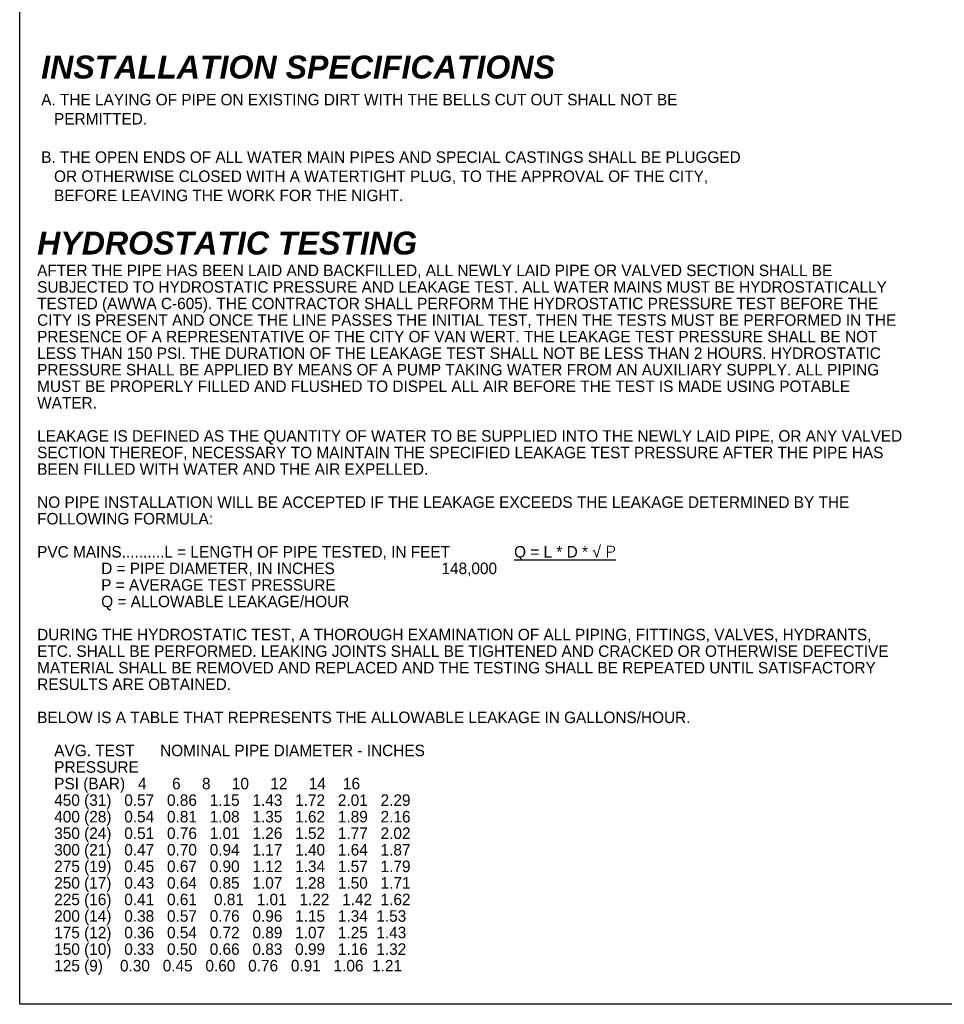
# Model space of a CAD drawing. Header units: feet. Extents: x 6 to 231, y 4 to 30.
# Tile 50 of 67: x 161 to 171, y 4 to 14. Entities that reach past the tile are written whole.
import ezdxf

# ---------------------------------------------------------------- set-up
doc = ezdxf.new("R2010")
doc.units = ezdxf.units.FT
doc.header["$MEASUREMENT"] = 0
doc.layers.add('COLUMNS', color=6, linetype='Continuous', plot=False)
doc.layers.add('text', color=9, linetype='Continuous')
doc.styles.add('Slanted-Normal', font='font31.shx', dxfattribs={"height": 0.14})

msp = doc.modelspace()

# ---------------------------------------------------------------- linework, layer by layer
at = {"layer": 'COLUMNS', "color": 2}
msp.add_lwpolyline([(161.09752, 3.62445), (161.09752, 24.37445), (191.47252, 24.37445), (191.47252, 3.62445)], close=True, dxfattribs=at)

# ---------------------------------------------------------------- texts
at = {"layer": 'text', "insert": (161.33189, 13.94282), "char_height": 0.14, "width": 9.2912866, "attachment_point": 1, "style": 'Slanted-Normal'}
msp.add_mtext('{\\fArial|b1|i1|c0|p34;\\H1.78571x;\\C3;INSTALLATION SPECIFICATIONS\\P\\Ffont31|c0;\\H0.5x;\\C256;A. THE LAYING OF PIPE ON EXISTING DIRT WITH THE BELLS CUT OUT SHALL NOT BE\\P   PERMITTED.\\P\\PB. THE OPEN ENDS OF ALL WATER MAIN PIPES AND SPECIAL CASTINGS SHALL BE PLUGGED \\P   OR OTHERWISE CLOSED WITH A WATERTIGHT PLUG, TO THE APPROVAL OF THE CITY, \\P   BEFORE LEAVING THE WORK FOR THE NIGHT.}', dxfattribs=at)
at = {"layer": 'text', "insert": (161.28742, 12.02885), "char_height": 0.125, "width": 9.3912666, "attachment_point": 1, "line_spacing_factor": 0.864, "style": 'Slanted-Normal'}
msp.add_mtext('{\\fArial|b1|i1|c0|p34;\\H2x;\\C3;HYDROSTATIC TESTING\\P}AFTER THE PIPE HAS BEEN LAID AND BACKFILLED, ALL NEWLY LAID PIPE OR VALVED SECTION SHALL BE SUBJECTED TO HYDROSTATIC PRESSURE AND LEAKAGE TEST. ALL WATER MAINS MUST BE HYDROSTATICALLY TESTED (AWWA C-605). THE CONTRACTOR SHALL PERFORM THE HYDROSTATIC PRESSURE TEST BEFORE THE CITY IS PRESENT AND ONCE THE LINE PASSES THE INITIAL TEST, THEN THE TESTS MUST BE PERFORMED IN THE PRESENCE OF A REPRESENTATIVE OF THE CITY OF VAN WERT. THE LEAKAGE TEST PRESSURE SHALL BE NOT LESS THAN 150 PSI. THE DURATION OF THE LEAKAGE TEST SHALL NOT BE LESS THAN 2 HOURS. HYDROSTATIC PRESSURE SHALL BE APPLIED BY MEANS OF A PUMP TAKING WATER FROM AN AUXILIARY SUPPLY. ALL PIPING MUST BE PROPERLY FILLED AND FLUSHED TO DISPEL ALL AIR BEFORE THE TEST IS MADE USING POTABLE WATER.\\P\\PLEAKAGE IS DEFINED AS THE QUANTITY OF WATER TO BE SUPPLIED INTO THE NEWLY LAID PIPE, OR ANY VALVED SECTION THEREOF, NECESSARY TO MAINTAIN THE SPECIFIED LEAKAGE TEST PRESSURE AFTER THE PIPE HAS BEEN FILLED WITH WATER AND THE AIR EXPELLED.\\P\\PNO PIPE INSTALLATION WILL BE ACCEPTED IF THE LEAKAGE EXCEEDS THE LEAKAGE DETERMINED BY THE FOLLOWING FORMULA:\\P\\PPVC MAINS..........L = LENGTH OF PIPE TESTED, IN FEET               {\\LQ = L * D * \\fArial|b0|i0|c0|p34;√ \\Fsimplex|c0;P}\\P               D = PIPE DIAMETER, IN INCHES                         148,000\\P               P = AVERAGE TEST PRESSURE\\P               Q = ALLOWABLE LEAKAGE/HOUR                         \\P\\PDURING THE HYDROSTATIC TEST, A THOROUGH EXAMINATION OF ALL PIPING, FITTINGS, VALVES, HYDRANTS, ETC. SHALL BE PERFORMED. LEAKING JOINTS SHALL BE TIGHTENED AND CRACKED OR OTHERWISE DEFECTIVE MATERIAL SHALL BE REMOVED AND REPLACED AND THE TESTING SHALL BE REPEATED UNTIL SATISFACTORY RESULTS ARE OBTAINED.  \\P\\PBELOW IS A TABLE THAT REPRESENTS THE ALLOWABLE LEAKAGE IN GALLONS/HOUR.\\P\\P    AVG. TEST      NOMINAL PIPE DIAMETER - INCHES\\P    PRESSURE\\P    PSI (BAR)   4      6     8     10     12     14    16\\P    450 (31)   0.57   0.86   1.15   1.43   1.72   2.01   2.29\\P    400 (28)   0.54   0.81   1.08   1.35   1.62   1.89   2.16\\P    350 (24)   0.51   0.76   1.01   1.26   1.52   1.77   2.02\\P    300 (21)   0.47   0.70   0.94   1.17   1.40   1.64   1.87\\P    275 (19)   0.45   0.67   0.90   1.12   1.34   1.57   1.79\\P    250 (17)   0.43   0.64   0.85   1.07   1.28   1.50   1.71\\P    225 (16)   0.41   0.61    0.81   1.01   1.22   1.42  1.62\\P    200 (14)   0.38   0.57   0.76   0.96   1.15   1.34  1.53\\P    175 (12)   0.36   0.54   0.72   0.89   1.07   1.25  1.43\\P    150 (10)   0.33   0.50   0.66   0.83   0.99   1.16  1.32\\P    125 (9)    0.30   0.45   0.60   0.76   0.91   1.06  1.21', dxfattribs=at)

doc.saveas('drawing.dxf')
